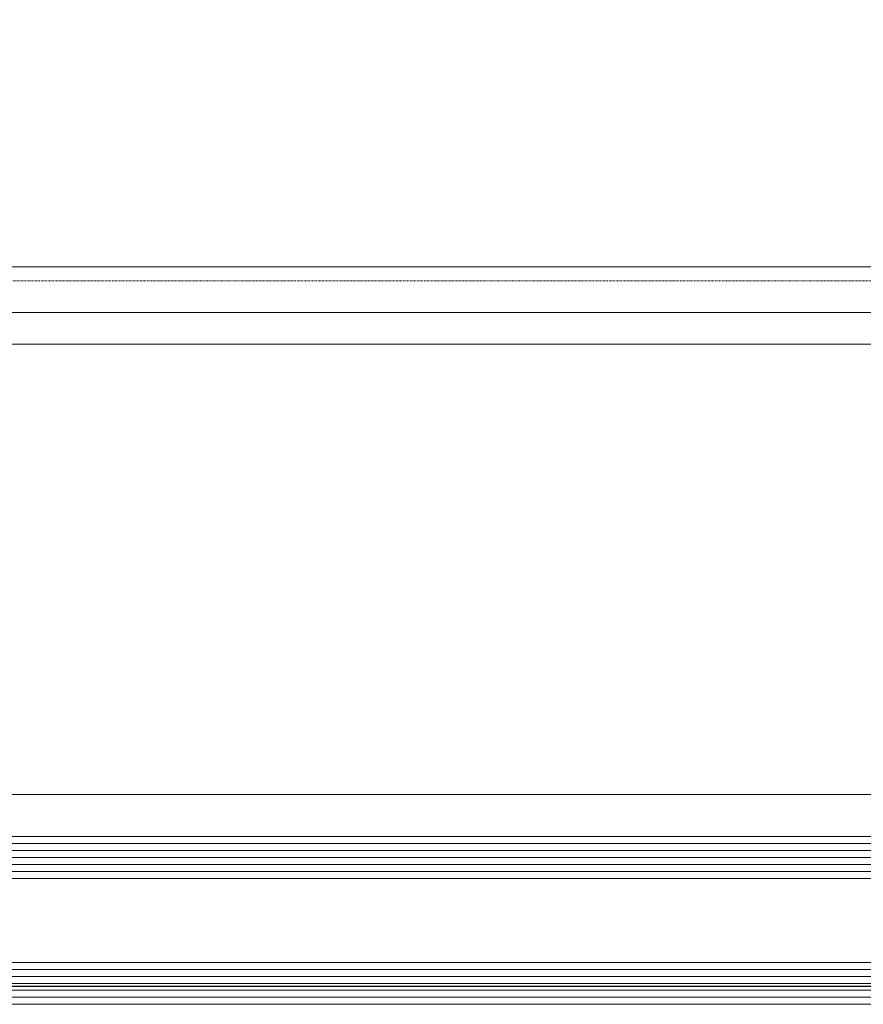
# Model space of a CAD drawing. Header units: millimetres. Extents: x -158258 to 126254, y -16359 to 60195.
# Tile 90 of 173: x -132537 to -132417, y 10497 to 10638. Entities that reach past the tile are written whole.
import ezdxf

# ---------------------------------------------------------------- set-up
doc = ezdxf.new("R2010")
doc.units = ezdxf.units.MM
doc.header["$LTSCALE"] = 0.1
doc.header["$MEASUREMENT"] = 0
doc.linetypes.add('HIDDEN', pattern=[0.375, 0.25, -0.125])
doc.layers.add('3_Hatch', color=8, linetype='Continuous', lineweight=0)
doc.layers.add('4. Glass', color=140, linetype='Continuous', lineweight=15)
doc.layers.add('AREA LINE', color=3, linetype='Continuous', plot=False)

# ---------------------------------------------------------------- blocks, each defined once
blk = doc.blocks.new('*U996')
at = {"layer": '3_Hatch'}
for p, q in [((28.3994199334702, 105.4719347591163), (979.9737433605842, 105.4719347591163)), ((30.02557468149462, 98.96775415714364), (979.9737433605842, 98.96775415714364)), ((29.50582501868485, 94.41162153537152), (979.9737433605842, 94.41162153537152)), ((29.55627525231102, 30.00685215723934), (979.9737433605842, 30.00685215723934))]:
    blk.add_line(p, q, dxfattribs=at)
at = {"layer": '3_Hatch', "linetype": 'HIDDEN'}
blk.add_line((30.02557381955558, 103.4802959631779), (979.9737433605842, 103.4802959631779), dxfattribs=at)
at = {"layer": '3_Hatch', "color": 203}
for p, q in [((979.9737433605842, 22.99999530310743, 0.002344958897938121), (7.482767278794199, 22.99999526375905)), ((979.9737433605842, 21.99999530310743, 0.002344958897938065), (7.482767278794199, 21.99999526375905)), ((979.9737433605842, 20.99999530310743, 0.002344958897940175), (7.482767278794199, 20.99999526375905)), ((979.9737433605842, 19.99999530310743, 0.002344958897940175), (7.482767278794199, 19.99999526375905)), ((979.9737433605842, 18.99999530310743, 0.002344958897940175), (7.482767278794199, 18.99999526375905)), ((979.9737433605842, 5.000000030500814, 0.002344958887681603), (7.482767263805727, 4.999999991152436)), ((979.9737433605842, 4.000000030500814, 0.002344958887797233), (7.482767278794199, 3.999999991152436)), ((979.9737433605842, 3.000000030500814, 0.002344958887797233), (7.482767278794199, 2.999999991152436)), ((979.9737433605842, 2.000000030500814, 0.002344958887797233), (7.482767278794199, 1.999999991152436)), ((979.9737433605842, 1.000000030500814, 0.002344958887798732), (7.482767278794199, 0.9999999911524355))]:
    blk.add_line(p, q, dxfattribs=at)
at = {"layer": '4. Glass'}
for points in [[(979.9737433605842, 17.99999530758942), (8.482767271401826, 17.99999527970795), (7.482767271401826, 18.99999527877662), (7.482767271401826, 22.99999527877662), (8.48276724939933, 23.99999526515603), (979.9737433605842, 23.99999530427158)], [(979.9737433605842, 3.166496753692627e-08), (8.482767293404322, -7.450580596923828e-09)]]:
    blk.add_lwpolyline(points, dxfattribs=at)
at = {"layer": '4. Glass', "elevation": 0.003052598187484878}
blk.add_lwpolyline([(8.4827672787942, 7.101334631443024e-09), (7.482767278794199, 1.000000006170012), (7.482767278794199, 5.000000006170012), (8.482767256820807, 5.999999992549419), (979.9737433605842, 6.000000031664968)], dxfattribs=at)

msp = doc.modelspace()

# ---------------------------------------------------------------- linework, layer by layer
at = {"layer": 'AREA LINE', "transparency": 33554687}
msp.add_lwpolyline([(-140893.1637023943, 10499.62764581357), (-131430.7301500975, 10499.62778996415), (-131430.7301500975, 11199.62778996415), (-130250.6920696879, 11199.62778996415), (-130250.6920696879, 10499.62758247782), (-128409.9427641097, 10499.62758247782)], dxfattribs=at)

# ---------------------------------------------------------------- block references
at = {"layer": '3_Hatch', "transparency": 33554687}
msp.add_blockref('*U996', (-132650.7111121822, 10497.02365017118, 0.003052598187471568), dxfattribs=at)

doc.saveas('drawing.dxf')
